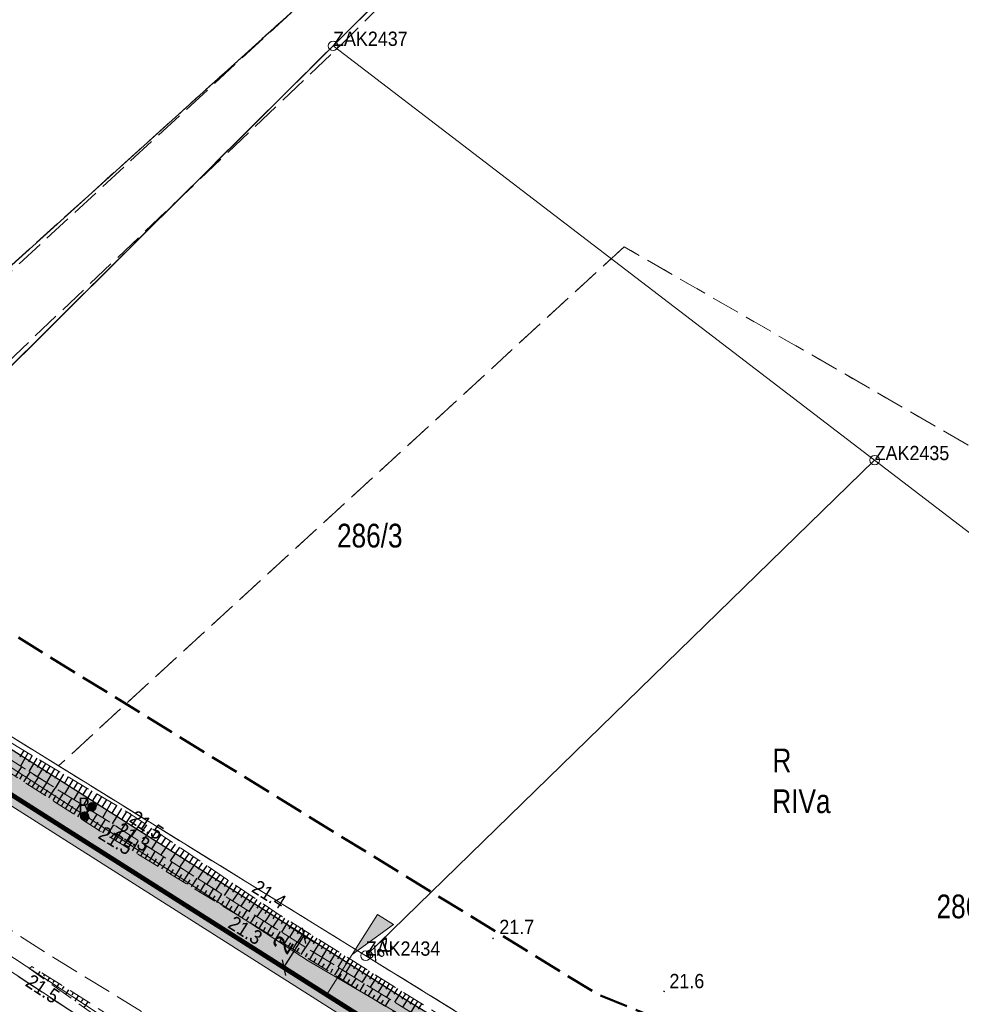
# Model space of a CAD drawing. Header units: metres. Extents: x 6551181 to 6555585, y 5935140 to 5937297.
# Tile 52 of 97: x 6551526 to 6551575, y 5935985 to 5936037. Entities that reach past the tile are written whole.
import ezdxf
from ezdxf.enums import TextEntityAlignment as Align

# ---------------------------------------------------------------- set-up
doc = ezdxf.new("R2010")
doc.units = ezdxf.units.M
for name, pattern in [('1.5_0.5', [2, 1.5, -0.5]), ('218-500', [1, 0.5, -0.5]), ('219-500', [0]), ('ib07_500', [1.5, 1, -0.5]), ('mz1.25_0.5', [1.75, 1.25, -0.5])]:
    doc.linetypes.add(name, pattern=pattern)
for name, color, linetype in [('000 Inne (niezydentyfikowane)', 7, 'Continuous'), ('202-Punkt graniczny stabilizowany trwale', 7, 'Continuous'), ('202-Punkt graniczny stabilizowany trwale-Atr103', 7, 'Continuous'), ('209-Opis konturu klasyfikacyjnego', 7, 'Continuous'), ('210-Oznaczenie użytku', 7, 'Continuous'), ('211-Nr działki', 7, 'Continuous'), ('217-Granica konturu klasyfikcyjnego', 7, 'Continuous'), ('218-Granica użytku', 7, 'Continuous'), ('219-Linia granicy', 7, 'Continuous'), ('_obrzeże 8x30', 2, 'Continuous'), ('jezdnia (powierzchnia)', 7, 'Continuous'), ('Obszar opracowania', 7, 'Continuous'), ('przewód elektroenergetyczny (linia)', 7, 'Continuous'), ('przewód telekomunikacyjny (linia)', 7, 'Continuous'), ('punkt wysokościowy naturalny', 7, 'Continuous'), ('punkt wysokościowy naturalny-Atr2', 7, 'Continuous'), ('reklama lub tablica informacyjna (linia)', 7, 'Continuous'), ('reklama lub tablica informacyjna (linia) - symbol', 7, 'Continuous'), ('reklama lub tablica informacyjna - opis', 7, 'Continuous'), ('skarpa nieumocniona (powierzchnia)', 7, 'Continuous')]:
    doc.layers.add(name, color=color, linetype=linetype)
for name, color, linetype, lineweight in [('_krawężnik 15x30', 30, 'Continuous', 13), ('_kreskowanie chodnik', 52, 'Continuous', 0), ('_kreskowanie zjazd', 252, 'Continuous', 0), ('_opis', 7, 'Continuous', 18), ('_wymiar', 140, 'Continuous', 5)]:
    doc.layers.add(name, color=color, linetype=linetype, lineweight=lineweight)
doc.layers.add('_linie pomocnicze', color=202, linetype='Continuous', lineweight=13, plot=False)
doc.styles.add('marcin', font='arial.ttf')
doc.styles.get("Standard").update_dxf_attribs({"font": 'arial.ttf'})
doc.dimstyles.new('marcin', dxfattribs={"dimscale": 0.2, "dimtxt": 8, "dimasz": 6, "dimexe": 3, "dimexo": 0.625, "dimgap": 3, "dimtad": 1, "dimdec": 3, "dimrnd": 0.01, "dimtxsty": 'marcin', "dimblk": 'OBLIQUE', "dimcen": 2.5, "dimclrd": 256, "dimadec": 0, "dimazin": 0, "dimtfac": 1, "dimtdec": 3, "dimtmove": 1, "dimatfit": 3, "dimfxl": 8, "dimfxlon": 1, "dimarcsym": 0})

# ---------------------------------------------------------------- blocks, each defined once
blk = doc.blocks.new('202')
at = {"color": 0, "linetype": 'Continuous', "lineweight": -2}
blk.add_circle((0, 0), 2.5, dxfattribs=at)
blk = doc.blocks.new('PW01')
at = {"linetype": 'Continuous', "lineweight": 13}
h = blk.add_hatch(color=0, dxfattribs=at)
edge = h.paths.add_edge_path()
edge.add_arc((0, 0), 0.045, 0, 360)
blk = doc.blocks.new('IB07')
at = {"linetype": 'Continuous', "lineweight": 13}
h = blk.add_hatch(color=0, dxfattribs=at)
edge = h.paths.add_edge_path()
edge.add_arc((0, 0), 0.25, 0, 360)
blk = doc.blocks.new('_Oblique')
at = {"color": 0, "linetype": 'ByBlock', "lineweight": -2}
blk.add_line((-0.5, -0.5), (0.5, 0.5), dxfattribs=at)
blk = doc.blocks.new('*D1207')
at = {"layer": '_wymiar', "color": 0, "lineweight": -2, "transparency": 16777216}
for p, q in [((6551540.018, 5935989.496), (6551541.369, 5935988.639)), ((6551538.946, 5935987.808), (6551540.297, 5935986.95))]:
    blk.add_line(p, q, dxfattribs=at)
at = {"layer": '_wymiar', "lineweight": -2, "transparency": 16777216}
blk.add_line((6551539.791, 5935987.272), (6551540.862, 5935988.96), dxfattribs=at)
at = {"layer": 'Defpoints', "color": 0, "transparency": 16777216}
for p in [(6551539.738, 5935989.674), (6551540.862, 5935988.96), (6551538.666, 5935987.985)]:
    blk.add_point(p, dxfattribs=at)
at = {"layer": '_wymiar', "lineweight": -2, "transparency": 16777216, "xscale": 0.6000000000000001, "yscale": 0.6000000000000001, "zscale": 0.6000000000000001}
for p, rotation in [((6551540.862, 5935988.96), 57.59855484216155), ((6551539.791, 5935987.272), 237.5985548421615)]:
    blk.add_blockref('_Oblique', p, dxfattribs=dict(at, rotation=rotation))
at = {"layer": '_wymiar', "color": 0, "transparency": 16777216, "insert": (6551539.734, 5935988.492), "char_height": 1, "attachment_point": 5, "rotation": 57.5986, "style": 'marcin'}
blk.add_mtext('2', dxfattribs=at)

msp = doc.modelspace()

# ---------------------------------------------------------------- hatches: boundary and pattern name
at = {"layer": '_kreskowanie chodnik'}
h = msp.add_hatch(color=223, dxfattribs=at)
h.dxf.hatch_style = 1
h.paths.add_polyline_path([(6551361.9151, 5936137.4929), (6551364.0337, 5936137.4929), (6551364.3599, 5936137.8159), (6551361.3348, 5936141.0225), (6551359.8914, 5936139.6381), (6551359.8913, 5936139.638)])
h.paths.add_polyline_path([(6551380.1526, 5936119.3023, -0.0024274), (6551383.5731, 5936115.8572), (6551383.5731, 5936115.8572), (6551385.7012, 5936115.8292), (6551386.0588, 5936116.1787, 0.0031812), (6551381.5649, 5936120.7183), (6551367.9318, 5936134.3165), (6551367.5765, 5936133.9646), (6551367.5792, 5936131.8433)])
h.paths.add_polyline_path([(6551427.8011, 5936072.0648, -0.0079112), (6551423.437, 5936076.5601), (6551394.6741, 5936107.1418, 0.0037268), (6551389.5375, 5936112.5838), (6551389.5375, 5936112.5838), (6551389.1765, 5936112.2379), (6551389.1363, 5936110.1082, -0.0029746), (6551393.2134, 5936105.7757), (6551421.9802, 5936075.1899, 0.0058707), (6551425.2377, 5936071.8069), (6551427.4311, 5936071.7391)])
h.paths.add_polyline_path([(6551509.0487, 5936009.3448), (6551499.4703, 5936015.6354, -0.014146), (6551476.3685, 5936031.761), (6551467.4747, 5936038.3509, -0.0195357), (6551446.2823, 5936055.375), (6551437.7324, 5936062.8108, -0.010811), (6551431.3954, 5936068.5674), (6551431.0185, 5936068.2357), (6551430.9839, 5936066.2071, 0.0091534), (6551436.4199, 5936061.3017), (6551444.9698, 5936053.8659, 0.0195357), (6551466.284, 5936036.744), (6551475.1778, 5936030.1541, 0.014146), (6551498.3724, 5936013.9637), (6551506.5985, 5936008.5612), (6551508.6757, 5936008.9916)])
h.paths.add_polyline_path([(6551576.1216, 5935970.8749), (6551576.2833, 5935971.348, -0.0591224), (6551544.8377, 5935986.4374), (6551517.8132, 5936003.5887), (6551513.1363, 5936006.6602), (6551512.855, 5936006.2468), (6551513.2853, 5936004.1696), (6551513.2853, 5936004.1696), (6551516.7283, 5936001.9084), (6551543.766, 5935984.7488, 0.0566981), (6551574.267, 5935969.9309), (6551574.267, 5935969.9309)])
h.paths.add_polyline_path([(6551591.7085, 5935964.9446), (6551593.4627, 5935966.0998), (6551593.8882, 5935968.2679), (6551593.8884, 5935968.2689), (6551592.91, 5935968.4763), (6551592.5812, 5935966.8005, -0.0201257), (6551581.0571, 5935969.8064), (6551580.9035, 5935969.3306), (6551581.9193, 5935967.4615, 0.0168508), (6551591.7085, 5935964.9446)])
h.paths.add_polyline_path([(6551613.4044, 5935960.6424), (6551613.4491, 5935960.6336), (6551615.1652, 5935961.8255), (6551615.2615, 5935962.3161), (6551600.4251, 5935965.2276), (6551600.7371, 5935966.8177), (6551598.7804, 5935967.2324), (6551598.7798, 5935967.2298), (6551598.3662, 5935965.1221), (6551599.5493, 5935963.3613), (6551599.5493, 5935963.3613)])
h.paths.add_polyline_path([(6551620.1679, 5935961.3533), (6551620.07, 5935960.8543), (6551621.2097, 5935959.1107), (6551621.2097, 5935959.1107), (6551621.2547, 5935959.1019), (6551624.3175, 5935958.5008, 0.0114164), (6551642.3152, 5935955.3939), (6551642.3152, 5935955.3939), (6551644.0057, 5935956.6611), (6551644.0743, 5935957.1564, -0.0123461), (6551624.7026, 5935960.4634)])
h.paths.add_polyline_path([(6551649.0433, 5935956.4658), (6551648.9776, 5935955.9701), (6551650.239, 5935954.2925, 0.0127985), (6551670.6057, 5935952.1973), (6551677.038, 5935951.7015), (6551678.6488, 5935953.0818), (6551678.6872, 5935953.5803), (6551670.7594, 5935954.1913, -0.013718)])
h.paths.add_polyline_path([(6551707.1015, 5935951.3904), (6551702.0779, 5935951.2761), (6551702.0779, 5935951.2761), (6551683.634, 5935952.6976), (6551683.634, 5935952.6976), (6551685.0143, 5935951.0867), (6551730.6343, 5935947.5707), (6551750.6634, 5935946.1799), (6551752.2637, 5935947.5724), (6551752.2983, 5935948.0712), (6551730.7804, 5935949.5654), (6551707.1015, 5935951.3904)])
h.paths.add_polyline_path([(6551758.6441, 5935945.6257), (6551796.2401, 5935943.0151, 0.2134218), (6551800.84, 5935944.7005), (6551757.2863, 5935947.7248), (6551757.2517, 5935947.226)])
at = {"layer": '_kreskowanie zjazd'}
h = msp.add_hatch(color=256, dxfattribs=at)
h.dxf.hatch_style = 1
h.paths.add_polyline_path([(6551796.2401, 5935943.0151), (6551758.6441, 5935945.6257), (6551750.6634, 5935946.1799), (6551730.6343, 5935947.5707), (6551685.0143, 5935951.0867), (6551677.038, 5935951.7015), (6551670.6057, 5935952.1973, -0.0127985), (6551650.239, 5935954.2925, -0.0050001), (6551642.3152, 5935955.3939), (6551642.3152, 5935955.3939, -0.0114164), (6551624.3175, 5935958.5008), (6551621.2547, 5935959.1019), (6551621.2097, 5935959.1107), (6551613.4491, 5935960.6336), (6551613.4044, 5935960.6424), (6551599.5493, 5935963.3613), (6551599.5493, 5935963.3613), (6551595.2584, 5935964.2033, -0.0060443), (6551591.7085, 5935964.9446), (6551591.7085, 5935964.9446, -0.0084248), (6551586.7927, 5935966.1206, -0.0084248), (6551581.9193, 5935967.4615), (6551581.9193, 5935967.4615, -0.0000682), (6551581.88, 5935967.473), (6551581.88, 5935967.473, -0.0133357), (6551574.267, 5935969.9309), (6551574.267, 5935969.9309, -0.0502078), (6551547.0711, 5935982.7107, -0.0064718), (6551543.766, 5935984.7488), (6551516.7283, 5936001.9084), (6551513.2853, 5936004.1696), (6551513.2853, 5936004.1696), (6551506.5985, 5936008.5612), (6551498.3724, 5936013.9637, -0.014146), (6551475.1778, 5936030.1541), (6551466.284, 5936036.744, -0.0195357), (6551444.9698, 5936053.8659), (6551436.4199, 5936061.3017, -0.0077486), (6551431.8064, 5936065.4414, -0.0100015), (6551426.0452, 5936070.9924, -0.0073044), (6551421.9802, 5936075.1899), (6551393.2134, 5936105.7757, 0.0029746), (6551389.1363, 5936110.1082), (6551389.1363, 5936110.1082, 0.0040001), (6551383.5731, 5936115.8572), (6551383.5731, 5936115.8572, 0.0024274), (6551380.1526, 5936119.3023), (6551367.5792, 5936131.8433), (6551361.9151, 5936137.4929), (6551359.8144, 5936139.5881), (6551359.4506, 5936139.2449), (6551379.7995, 5936118.9483, -0.009403), (6551392.8482, 5936105.4342), (6551421.6159, 5936074.8473, 0.0250591), (6551436.0918, 5936060.9244), (6551444.6417, 5936053.4886, 0.0195357), (6551465.9863, 5936036.3423), (6551474.8802, 5936029.7523, 0.014146), (6551498.0979, 5936013.5458), (6551516.4571, 5936001.4883), (6551543.4981, 5935984.3266, 0.0932025), (6551595.1621, 5935963.7127), (6551624.2212, 5935958.0102, 0.0292221), (6551670.5673, 5935951.6987), (6551730.5978, 5935947.072), (6551796.2055, 5935942.5163)])
at = {"layer": '_opis', "linetype": 'Continuous'}
msp.add_hatch(color=256, dxfattribs=at).paths.add_polyline_path([(6551545.5732, 5935989.5385), (6551544.7289, 5935990.0743), (6551543.3892, 5935987.9635)])
msp.add_hatch(color=256, dxfattribs=at).paths.add_polyline_path([(6551545.5732, 5935989.5385), (6551544.7289, 5935990.0743), (6551543.3892, 5935987.9635)])

# ---------------------------------------------------------------- linework, layer by layer
at = {"layer": '000 Inne (niezydentyfikowane)', "color": 7, "linetype": 'Continuous', "lineweight": 25, "flags": 128}
for points in [[(6551526.09, 5935998.71), (6551525.89, 5935998.37)], [(6551526.31, 5935998.57), (6551525.91, 5935997.89)], [(6551526.54, 5935998.44), (6551526.34, 5935998.09)], [(6551525.66, 5935997.34), (6551525.99, 5935997.84)], [(6551526.77, 5935998.3), (6551526.36, 5935997.61)], [(6551527, 5935998.17), (6551526.79, 5935997.82)], [(6551527.23, 5935998.03), (6551526.81, 5935997.32)], [(6551527.47, 5935997.89), (6551527.26, 5935997.53)], [(6551525.88, 5935997.2), (6551526.04, 5935997.45)], [(6551526.1, 5935997.06), (6551526.43, 5935997.56)], [(6551526.54, 5935996.77), (6551526.87, 5935997.29)], [(6551527.71, 5935997.75), (6551527.28, 5935997.03)], [(6551527.94, 5935997.61), (6551527.73, 5935997.24)], [(6551528.18, 5935997.46), (6551527.75, 5935996.73)], [(6551528.43, 5935997.32), (6551528.21, 5935996.95)], [(6551526.32, 5935996.92), (6551526.48, 5935997.17)], [(6551526.76, 5935996.63), (6551526.92, 5935996.89)], [(6551526.97, 5935996.49), (6551527.31, 5935997.01)], [(6551528.67, 5935997.17), (6551528.23, 5935996.43)], [(6551528.92, 5935997.03), (6551528.7, 5935996.65)], [(6551529.17, 5935996.88), (6551528.72, 5935996.12)], [(6551527.19, 5935996.35), (6551527.36, 5935996.61)], [(6551527.41, 5935996.21), (6551527.75, 5935996.73)], [(6551527.63, 5935996.07), (6551527.8, 5935996.33)], [(6551527.85, 5935995.93), (6551528.19, 5935996.46)], [(6551529.42, 5935996.73), (6551529.19, 5935996.35)], [(6551529.67, 5935996.58), (6551529.22, 5935995.81)], [(6551529.93, 5935996.43), (6551529.7, 5935996.04)], [(6551530.18, 5935996.28), (6551529.72, 5935995.5)], [(6551528.07, 5935995.78), (6551528.24, 5935996.05)], [(6551528.29, 5935995.64), (6551528.63, 5935996.18)], [(6551528.51, 5935995.5), (6551528.68, 5935995.77)], [(6551528.72, 5935995.36), (6551529.07, 5935995.9)], [(6551530.44, 5935996.12), (6551530.21, 5935995.73)], [(6551530.7, 5935995.97), (6551530.23, 5935995.17)], [(6551530.97, 5935995.81), (6551530.73, 5935995.41)], [(6551528.94, 5935995.22), (6551529.12, 5935995.49)], [(6551529.16, 5935995.08), (6551529.52, 5935995.62)], [(6551529.38, 5935994.94), (6551529.56, 5935995.21)], [(6551529.6, 5935994.79), (6551529.96, 5935995.35)], [(6551531.23, 5935995.65), (6551530.75, 5935994.85)], [(6551531.77, 5935995.33), (6551531.23, 5935994.54)], [(6551531.5, 5935995.49), (6551531.26, 5935995.09)], [(6551529.82, 5935994.65), (6551530, 5935994.93)], [(6551530.04, 5935994.51), (6551530.4, 5935995.07)], [(6551530.48, 5935994.24), (6551530.83, 5935994.8)], [(6551532.03, 5935995.15), (6551531.77, 5935994.76)], [(6551532.29, 5935994.97), (6551531.77, 5935994.2)], [(6551532.55, 5935994.8), (6551532.29, 5935994.41)], [(6551530.26, 5935994.37), (6551530.43, 5935994.66)], [(6551530.7, 5935994.1), (6551530.88, 5935994.38)], [(6551530.93, 5935993.97), (6551531.27, 5935994.52)], [(6551531.37, 5935993.69), (6551531.7, 5935994.24)], [(6551532.81, 5935994.62), (6551532.29, 5935993.86)], [(6551533.06, 5935994.45), (6551532.8, 5935994.07)], [(6551533.31, 5935994.28), (6551532.81, 5935993.53)], [(6551531.15, 5935993.83), (6551531.32, 5935994.1)], [(6551531.59, 5935993.56), (6551531.76, 5935993.83)], [(6551531.82, 5935993.42), (6551532.14, 5935993.96)], [(6551532.26, 5935993.15), (6551532.58, 5935993.68)], [(6551533.56, 5935994.11), (6551533.31, 5935993.74)], [(6551533.81, 5935993.94), (6551533.31, 5935993.21)], [(6551534.06, 5935993.78), (6551533.81, 5935993.41)], [(6551532.04, 5935993.29), (6551532.2, 5935993.55)], [(6551532.48, 5935993.01), (6551532.64, 5935993.27)], [(6551532.71, 5935992.88), (6551533.02, 5935993.39)], [(6551534.3, 5935993.61), (6551533.81, 5935992.89)], [(6551534.54, 5935993.45), (6551534.3, 5935993.09)], [(6551534.78, 5935993.28), (6551534.3, 5935992.57)], [(6551532.93, 5935992.74), (6551533.08, 5935993)], [(6551533.15, 5935992.61), (6551533.46, 5935993.11)], [(6551533.37, 5935992.47), (6551533.53, 5935992.72)], [(6551533.6, 5935992.33), (6551533.9, 5935992.83)], [(6551535.02, 5935993.12), (6551534.78, 5935992.77)], [(6551535.26, 5935992.96), (6551534.78, 5935992.26)], [(6551535.49, 5935992.8), (6551535.26, 5935992.46)], [(6551535.73, 5935992.65), (6551535.26, 5935991.96)], [(6551533.82, 5935992.2), (6551533.97, 5935992.44)], [(6551534.04, 5935992.06), (6551534.34, 5935992.55)], [(6551534.26, 5935991.93), (6551534.41, 5935992.17)], [(6551534.49, 5935991.79), (6551534.78, 5935992.27)], [(6551535.96, 5935992.49), (6551535.73, 5935992.15)], [(6551536.19, 5935992.34), (6551535.73, 5935991.66)], [(6551536.41, 5935992.18), (6551536.18, 5935991.85)], [(6551534.71, 5935991.66), (6551534.85, 5935991.89)], [(6551534.93, 5935991.52), (6551535.22, 5935991.99)], [(6551535.15, 5935991.38), (6551535.29, 5935991.61)], [(6551535.37, 5935991.25), (6551535.65, 5935991.7)], [(6551536.64, 5935992.03), (6551536.19, 5935991.36)], [(6551536.86, 5935991.88), (6551536.64, 5935991.55)], [(6551537.08, 5935991.73), (6551536.64, 5935991.07)], [(6551537.3, 5935991.58), (6551537.08, 5935991.25)], [(6551535.6, 5935991.11), (6551535.74, 5935991.34)], [(6551535.82, 5935990.98), (6551536.09, 5935991.42)], [(6551536.04, 5935990.84), (6551536.18, 5935991.06)], [(6551536.26, 5935990.7), (6551536.53, 5935991.14)], [(6551537.52, 5935991.43), (6551537.08, 5935990.79)], [(6551537.73, 5935991.29), (6551537.52, 5935990.97)], [(6551537.95, 5935991.14), (6551537.52, 5935990.51)], [(6551536.49, 5935990.57), (6551536.62, 5935990.78)], [(6551536.71, 5935990.43), (6551536.97, 5935990.86)], [(6551537.15, 5935990.16), (6551537.41, 5935990.58)], [(6551538.16, 5935991), (6551537.95, 5935990.68)], [(6551538.37, 5935990.86), (6551537.95, 5935990.23)], [(6551538.58, 5935990.71), (6551538.37, 5935990.4)], [(6551538.79, 5935990.57), (6551538.37, 5935989.96)], [(6551536.93, 5935990.3), (6551537.06, 5935990.51)], [(6551537.38, 5935990.02), (6551537.5, 5935990.23)], [(6551537.6, 5935989.89), (6551537.85, 5935990.3)], [(6551538.99, 5935990.43), (6551538.79, 5935990.13)], [(6551539.2, 5935990.29), (6551538.79, 5935989.69)], [(6551539.41, 5935990.15), (6551539.21, 5935989.85)], [(6551537.82, 5935989.75), (6551537.94, 5935989.95)], [(6551538.04, 5935989.62), (6551538.29, 5935990.01)], [(6551538.27, 5935989.48), (6551538.39, 5935989.68)], [(6551538.49, 5935989.34), (6551538.73, 5935989.73)], [(6551539.62, 5935990.01), (6551539.21, 5935989.42)], [(6551539.83, 5935989.88), (6551539.64, 5935989.58)], [(6551540.04, 5935989.75), (6551539.66, 5935989.14)], [(6551540.25, 5935989.61), (6551540.06, 5935989.31)], [(6551538.71, 5935989.21), (6551538.83, 5935989.4)], [(6551538.93, 5935989.07), (6551539.16, 5935989.45)], [(6551539.15, 5935988.94), (6551539.27, 5935989.12)], [(6551539.38, 5935988.8), (6551539.61, 5935989.17)], [(6551540.46, 5935989.48), (6551540.09, 5935988.88)], [(6551540.68, 5935989.35), (6551540.49, 5935989.05)], [(6551540.89, 5935989.22), (6551540.51, 5935988.61)], [(6551541.1, 5935989.08), (6551540.91, 5935988.78)], [(6551539.6, 5935988.66), (6551539.71, 5935988.85)], [(6551539.82, 5935988.52), (6551540.05, 5935988.9)], [(6551540.04, 5935988.39), (6551540.16, 5935988.57)], [(6551540.26, 5935988.25), (6551540.49, 5935988.62)], [(6551541.31, 5935988.95), (6551540.94, 5935988.35)], [(6551541.52, 5935988.82), (6551541.34, 5935988.52)], [(6551541.74, 5935988.69), (6551541.36, 5935988.09)], [(6551541.95, 5935988.55), (6551541.76, 5935988.26)], [(6551540.48, 5935988.11), (6551540.6, 5935988.3)], [(6551540.71, 5935987.97), (6551540.94, 5935988.35)], [(6551540.93, 5935987.84), (6551541.04, 5935988.02)], [(6551541.15, 5935987.7), (6551541.38, 5935988.08)], [(6551542.16, 5935988.42), (6551541.79, 5935987.82)], [(6551542.37, 5935988.29), (6551542.19, 5935987.99)], [(6551542.58, 5935988.16), (6551542.21, 5935987.56)], [(6551542.8, 5935988.02), (6551542.61, 5935987.73)], [(6551541.37, 5935987.56), (6551541.49, 5935987.75)], [(6551541.59, 5935987.42), (6551541.82, 5935987.8)], [(6551541.81, 5935987.29), (6551541.93, 5935987.48)], [(6551542.03, 5935987.15), (6551542.27, 5935987.53)], [(6551543.01, 5935987.89), (6551542.64, 5935987.3)], [(6551543.22, 5935987.76), (6551543.04, 5935987.46)], [(6551543.43, 5935987.63), (6551543.06, 5935987.03)], [(6551543.65, 5935987.49), (6551543.46, 5935987.2)], [(6551526.93, 5935987.07), (6551526.83, 5935986.91)], [(6551527.19, 5935986.91), (6551527.13, 5935986.82)], [(6551542.26, 5935987.01), (6551542.37, 5935987.2)], [(6551542.48, 5935986.87), (6551542.71, 5935987.25)], [(6551542.7, 5935986.74), (6551542.82, 5935986.93)], [(6551542.92, 5935986.6), (6551543.15, 5935986.98)], [(6551543.86, 5935987.36), (6551543.49, 5935986.77)], [(6551544.07, 5935987.23), (6551543.89, 5935986.93)], [(6551544.28, 5935987.1), (6551543.91, 5935986.51)], [(6551544.49, 5935986.96), (6551544.31, 5935986.67)], [(6551527.44, 5935986.75), (6551527.32, 5935986.56)], [(6551527.69, 5935986.59), (6551527.62, 5935986.49)], [(6551527.94, 5935986.43), (6551527.8, 5935986.21)], [(6551543.14, 5935986.46), (6551543.26, 5935986.65)], [(6551543.36, 5935986.33), (6551543.6, 5935986.7)], [(6551543.81, 5935986.05), (6551544.04, 5935986.43)], [(6551544.71, 5935986.83), (6551544.34, 5935986.24)], [(6551544.92, 5935986.7), (6551544.74, 5935986.41)], [(6551545.13, 5935986.57), (6551544.76, 5935985.98)], [(6551545.34, 5935986.43), (6551545.16, 5935986.14)], [(6551528.2, 5935986.27), (6551528.12, 5935986.16)], [(6551528.45, 5935986.11), (6551528.29, 5935985.86)], [(6551528.7, 5935985.95), (6551528.62, 5935985.82)], [(6551543.58, 5935986.19), (6551543.7, 5935986.38)], [(6551544.03, 5935985.91), (6551544.14, 5935986.1)], [(6551544.25, 5935985.78), (6551544.48, 5935986.16)], [(6551544.69, 5935985.5), (6551544.93, 5935985.88)], [(6551545.55, 5935986.3), (6551545.19, 5935985.72)], [(6551545.77, 5935986.17), (6551545.58, 5935985.88)], [(6551545.98, 5935986.04), (6551545.62, 5935985.46)], [(6551546.19, 5935985.9), (6551546.01, 5935985.61)], [(6551528.95, 5935985.79), (6551528.78, 5935985.51)], [(6551529.21, 5935985.63), (6551529.11, 5935985.49)], [(6551529.46, 5935985.47), (6551529.26, 5935985.17)], [(6551544.47, 5935985.64), (6551544.59, 5935985.83)], [(6551544.91, 5935985.36), (6551545.03, 5935985.55)], [(6551545.13, 5935985.23), (6551545.37, 5935985.61)], [(6551546.4, 5935985.77), (6551546.04, 5935985.19)], [(6551546.62, 5935985.64), (6551546.43, 5935985.35)], [(6551546.83, 5935985.51), (6551546.47, 5935984.93)], [(6551547.04, 5935985.37), (6551546.86, 5935985.09)]]:
    msp.add_lwpolyline(points, dxfattribs=at)
at = {"layer": '217-Granica konturu klasyfikcyjnego', "color": 3, "linetype": '1.5_0.5', "lineweight": 18, "flags": 128}
for points in [[(6551567.15, 5936060.43), (6551542.38, 5936035.82)], [(6551508.95, 5936009.37), (6551540.49, 5936037.86)], [(6551542.38, 5936035.82), (6551513.32, 5936006.93)], [(6551557.72, 5936025.24), (6551527.92, 5935997.9)], [(6551605.28, 5935997.8), (6551557.72, 5936025.24)], [(6551513.32, 5936006.93), (6551527.92, 5935997.9)], [(6551527.92, 5935997.9), (6551544.1, 5935987.9)], [(6551542.09, 5935976.09), (6551517.75, 5935992.1)], [(6551544.1, 5935987.9), (6551558.76, 5935978.84)]]:
    msp.add_lwpolyline(points, dxfattribs=at)
at = {"layer": '218-Granica użytku', "color": 3, "linetype": '218-500', "lineweight": 18, "flags": 128}
for points in [[(6551542.38, 5936035.82), (6551567.15, 5936060.43)], [(6551508.95, 5936009.37), (6551540.49, 5936037.86)], [(6551513.32, 5936006.93), (6551542.38, 5936035.82)], [(6551557.72, 5936025.24), (6551527.92, 5935997.9)], [(6551605.28, 5935997.8), (6551557.72, 5936025.24)], [(6551513.32, 5936006.93), (6551527.92, 5935997.9)], [(6551527.92, 5935997.9), (6551544.1, 5935987.9)], [(6551542.09, 5935976.09), (6551517.75, 5935992.1)], [(6551544.1, 5935987.9), (6551558.76, 5935978.84)]]:
    msp.add_lwpolyline(points, dxfattribs=at)
at = {"layer": '219-Linia granicy', "color": 7, "linetype": '219-500', "lineweight": 18, "flags": 128}
for points in [[(6551542.38, 5936035.82), (6551567.15, 5936060.43)], [(6551508.95, 5936009.37), (6551540.49, 5936037.86)], [(6551513.32, 5936006.93), (6551542.38, 5936035.82)], [(6551542.38, 5936035.82), (6551570.91, 5936014)], [(6551544.1, 5935987.9), (6551570.91, 5936014)], [(6551570.91, 5936014), (6551599.4, 5935992.21)], [(6551513.32, 5936006.93), (6551544.1, 5935987.9)], [(6551517.75, 5935992.1), (6551542.09, 5935976.09)], [(6551544.1, 5935987.9), (6551558.76, 5935978.84)]]:
    msp.add_lwpolyline(points, dxfattribs=at)
at = {"layer": '_krawężnik 15x30', "lineweight": 40, "ltscale": 5}
msp.add_lwpolyline([(6551574.267, 5935969.9309, 0.25, 0.25, -0.0566981), (6551543.766, 5935984.7488, 0.25, 0.25, 0), (6551516.7283, 5936001.9084, 0.25, 0.25, 0), (6551513.2853, 5936004.1696, 0.25, 0.25, 0)], format="xyseb", dxfattribs=at)
at = {"layer": '_linie pomocnicze'}
for points in [[(6551796.2401, 5935943.0151), (6551730.6343, 5935947.5707), (6551670.6057, 5935952.1973, -0.0292221), (6551624.3175, 5935958.5008), (6551595.2584, 5935964.2033, -0.0932025), (6551543.766, 5935984.7488), (6551516.7283, 5936001.9084), (6551498.3724, 5936013.9637, -0.014146), (6551475.1778, 5936030.1541), (6551466.284, 5936036.744, -0.0195357), (6551444.9698, 5936053.8659), (6551436.4199, 5936061.3017, -0.0250591), (6551421.9802, 5936075.1899), (6551393.2134, 5936105.7757, 0.0094023), (6551380.1526, 5936119.3023), (6551359.8144, 5936139.5881)], [(6551796.2055, 5935942.5163), (6551730.5978, 5935947.072), (6551670.5673, 5935951.6987, -0.0292221), (6551624.2212, 5935958.0102), (6551595.1621, 5935963.7127, -0.0932025), (6551543.4981, 5935984.3266), (6551516.4571, 5936001.4883), (6551498.0979, 5936013.5458, -0.014146), (6551474.8802, 5936029.7523), (6551465.9863, 5936036.3423, -0.0195357), (6551444.6417, 5936053.4886), (6551436.0918, 5936060.9244, -0.0250591), (6551421.6159, 5936074.8473), (6551392.8482, 5936105.4342, 0.009403), (6551379.7995, 5936118.9483), (6551359.4506, 5936139.2449)]]:
    msp.add_lwpolyline(points, format="xyb", dxfattribs=at)
at = {"layer": '_obrzeże 8x30'}
msp.add_lwpolyline([(6551576.2833, 5935971.348, -0.0591224), (6551544.8377, 5935986.4374), (6551517.8132, 5936003.5887), (6551513.1363, 5936006.6602)], format="xyb", dxfattribs=at)
at = {"layer": '_opis', "linetype": 'Continuous'}
msp.add_lwpolyline([(6551544.7289, 5935990.0743), (6551542.0496, 5935985.8528)], dxfattribs=at)
msp.add_lwpolyline([(6551544.7289, 5935990.0743), (6551542.0496, 5935985.8528)], dxfattribs=at)
msp.add_lwpolyline([(6551544.7289, 5935990.0743), (6551545.5732, 5935989.5385), (6551543.3892, 5935987.9635)], close=True, dxfattribs=at)
msp.add_lwpolyline([(6551544.7289, 5935990.0743), (6551545.5732, 5935989.5385), (6551543.3892, 5935987.9635)], close=True, dxfattribs=at)
at = {"layer": 'jezdnia (powierzchnia)', "color": 7, "linetype": '1.5_0.5', "lineweight": 18, "flags": 128}
for points in [[(6551328.96, 5936334.85), (6551328.85, 5936339.4), (6551328.73, 5936357.03), (6551328.59, 5936376.23), (6551328.4, 5936397.13), (6551328.02, 5936414.29), (6551322.56, 5936409.84), (6551322.26, 5936398.68), (6551322.27, 5936387.64), (6551322.38, 5936376.93), (6551322.42, 5936367), (6551322.25, 5936346.98), (6551322.6, 5936337.31), (6551322.85, 5936327.45), (6551322.83, 5936325.77), (6551322.74, 5936320.86), (6551322.68, 5936317.17), (6551322.78, 5936307.21), (6551322.67, 5936297.56), (6551322.68, 5936287.57), (6551322.74, 5936279.01), (6551322.14, 5936267.97), (6551321.65, 5936262.65), (6551321.72, 5936261), (6551321.78, 5936259.98), (6551322.11, 5936257.72), (6551322.27, 5936255.96), (6551322.39, 5936254.52), (6551322.15, 5936252.96), (6551321.69, 5936250.98), (6551320.76, 5936248.16), (6551319.46, 5936245.23), (6551318.96, 5936243.62), (6551318.38, 5936241.01), (6551316.02, 5936222.64), (6551315.83, 5936219.84), (6551316.38, 5936210.81), (6551316.01, 5936207.91), (6551315.14, 5936200.41), (6551314.97, 5936199.68), (6551313.67, 5936198.52), (6551311.34, 5936197.7), (6551307.54, 5936198.81), (6551305.83, 5936196.21), (6551312.51, 5936190.73), (6551313.39, 5936189.35), (6551312.99, 5936186.91), (6551312.92, 5936183.49), (6551313.3, 5936180.11), (6551314.08, 5936177.55), (6551314.7, 5936175.79), (6551314.44, 5936174.65), (6551312.67, 5936172.43), (6551311.85, 5936172.5), (6551311.19, 5936171.27), (6551311.05, 5936169.19), (6551311.25, 5936168.73), (6551309.45, 5936165.18), (6551312.18, 5936163.98), (6551313.59, 5936166.07), (6551317.23, 5936168.57), (6551319.56, 5936168.77), (6551324.09, 5936164.11), (6551325.69, 5936162.67), (6551325.47, 5936161.1), (6551327.95, 5936158.95), (6551329.62, 5936159.04), (6551332.98, 5936156.08), (6551340.48, 5936149.19), (6551347.83, 5936142.43), (6551354.99, 5936135.82), (6551361.1, 5936130.02), (6551368.01, 5936123.21), (6551374.45, 5936116.65), (6551380.77, 5936110.1), (6551380.75, 5936107.84), (6551380.43, 5936106.99), (6551383.32, 5936104.18), (6551384.35, 5936104.44), (6551386.16, 5936104.24), (6551387.51, 5936103), (6551394.02, 5936096.15), (6551400.74, 5936089.06), (6551407.43, 5936082.07), (6551414.96, 5936073.7), (6551417.26, 5936071.24), (6551417.54, 5936068.85), (6551417.08, 5936067.39), (6551416.53, 5936066.51), (6551418.44, 5936064.69), (6551420.06, 5936065.32), (6551421.11, 5936065.47), (6551423.09, 5936065.27), (6551427.21, 5936061.47), (6551434.23, 5936055.28), (6551441.76, 5936048.87), (6551449.56, 5936042.36), (6551457.43, 5936035.97), (6551465.65, 5936029.87), (6551474.74, 5936023.08), (6551483.63, 5936016.83), (6551492.82, 5936010.56), (6551496.69, 5936007.92), (6551496.38, 5936006.4), (6551500.73, 5936003.64), (6551502.28, 5936004.36), (6551510, 5935999.26), (6551519.09, 5935993.33), (6551527.43, 5935987.94), (6551535.54, 5935982.98), (6551543.65, 5935977.72), (6551552.14, 5935972.93), (6551561.61, 5935968.23), (6551570.6, 5935964.82), (6551581.27, 5935961.57), (6551591.01, 5935959.14), (6551597.53, 5935957.63), (6551598.04, 5935956.71), (6551598.34, 5935954.89), (6551601.02, 5935954.23), (6551603.27, 5935956.5), (6551604.19, 5935956.44), (6551614.44, 5935954.25), (6551624.03, 5935952.41), (6551633.65, 5935950.68), (6551643.66, 5935949.13), (6551649.85, 5935948.21), (6551660.16, 5935947.16), (6551670.33, 5935946.28), (6551680.51, 5935945.58), (6551690.73, 5935944.67), (6551701.45, 5935943.82), (6551706.39, 5935943.35), (6551707.39, 5935941.45), (6551711.28, 5935940.88), (6551713.28, 5935942.8), (6551715.25, 5935942.66), (6551721.35, 5935942.22), (6551752.78, 5935940.08), (6551762.58, 5935939.42), (6551772.73, 5935938.68), (6551783.19, 5935937.92), (6551793.12, 5935937.25), (6551803.61, 5935936.53), (6551816.47, 5935935.66), (6551827.08, 5935934.95), (6551837.44, 5935934.3), (6551838.95, 5935934.11), (6551840.54, 5935930.96), (6551844.05, 5935930.93), (6551845.21, 5935933.24), (6551845.88, 5935933.65), (6551848.35, 5935933.59), (6551864.54, 5935932.06), (6551872.1, 5935931.21), (6551883.27, 5935929.95), (6551887.52, 5935929.3), (6551888.3, 5935928.47), (6551889.27, 5935927), (6551889.8, 5935925.29), (6551888.46, 5935921.18), (6551893.61, 5935921.03), (6551897.26, 5935920.92), (6551897.56, 5935926.27), (6551899.74, 5935927.57), (6551904.71, 5935926.85), (6551911.07, 5935925.83), (6551911.71, 5935924.67), (6551912.04, 5935923.9), (6551915.56, 5935923.37), (6551916.14, 5935924.18), (6551916.85, 5935924.92), (6551923.67, 5935923.8), (6551933.47, 5935922.17), (6551946.23, 5935919.92), (6551946.86, 5935918.95), (6551946.97, 5935917.94), (6551949.03, 5935915.66), (6551950.87, 5935917.18), (6551951.58, 5935918.19), (6551952.42, 5935918.86), (6551960.7, 5935917.37), (6551971.47, 5935915.4), (6551981.95, 5935913.57), (6551992.49, 5935911.65), (6551995.74, 5935911.01), (6551996.16, 5935910.41), (6551996.41, 5935909.03), (6552000.08, 5935908.33), (6552001.09, 5935909.46), (6552001.34, 5935909.66), (6552001.89, 5935909.89), (6552011.06, 5935908.38), (6552016.54, 5935907.3), (6552016.98, 5935906.37), (6552017.08, 5935905.24), (6552021, 5935904.44), (6552021.75, 5935905.56), (6552022.37, 5935906.31), (6552031.19, 5935904.66), (6552041.47, 5935902.98), (6552051.85, 5935901.04), (6552054.87, 5935900.36), (6552055.79, 5935898.24), (6552061.21, 5935896.92), (6552062.37, 5935898.83), (6552071.26, 5935896.73), (6552082.21, 5935893.77), (6552092.4, 5935891.09), (6552102.69, 5935888.17), (6552113.23, 5935885.31), (6552123.85, 5935882.37), (6552135.02, 5935879.28), (6552145.58, 5935876.34), (6552156.23, 5935873.42), (6552166.76, 5935870.42), (6552177.31, 5935867.56), (6552187.87, 5935864.65), (6552198.25, 5935861.79), (6552209.38, 5935858.53), (6552220.11, 5935855.69), (6552230.86, 5935852.63), (6552241.36, 5935849.67), (6552251.73, 5935846.66), (6552262.36, 5935843.89), (6552273.37, 5935841.27), (6552283.55, 5935838.85), (6552294.39, 5935836.69), (6552304.73, 5935835.22), (6552315.64, 5935833.74), (6552325.3, 5935832.55), (6552341.64, 5935830.38), (6552342.44, 5935829.69), (6552342.92, 5935828.2), (6552347.56, 5935827.77), (6552348.74, 5935829.5), (6552357.01, 5935828.52), (6552367.7, 5935827.13), (6552378.13, 5935825.75), (6552388.65, 5935824.39), (6552399.32, 5935823.07), (6552410.02, 5935821.67), (6552421.24, 5935820.34), (6552432.45, 5935818.68), (6552443.48, 5935817.42), (6552453.95, 5935816.03), (6552464.58, 5935814.75), (6552475.04, 5935813.29), (6552485.68, 5935811.95), (6552496.02, 5935810.59), (6552506.48, 5935809.35), (6552517.51, 5935807.84), (6552527.97, 5935806.56), (6552538.97, 5935805.09), (6552549.67, 5935803.82), (6552560.33, 5935802.42), (6552563.29, 5935802), (6552563.74, 5935801.13), (6552564.02, 5935800.22), (6552567.24, 5935799.81), (6552567.73, 5935800.53), (6552568.53, 5935801.4), (6552572.89, 5935801.02), (6552583.15, 5935799.96), (6552593.78, 5935798.88), (6552604.38, 5935797.88), (6552604.85, 5935803.41), (6552594.33, 5935804.61), (6552583.62, 5935805.8), (6552573.64, 5935806.91), (6552560.78, 5935808.39), (6552550.39, 5935809.67), (6552539.28, 5935811.02), (6552528.7, 5935812.3), (6552517.88, 5935813.68), (6552507.21, 5935815.18), (6552496.69, 5935816.5), (6552486.46, 5935817.81), (6552475.57, 5935819.24), (6552465.35, 5935820.56), (6552454.34, 5935821.99), (6552444.06, 5935823.33), (6552432.93, 5935824.71), (6552421.95, 5935826.21), (6552410.72, 5935827.55), (6552399.95, 5935828.95), (6552389.17, 5935830.26), (6552378.67, 5935831.73), (6552368.16, 5935833.12), (6552357.84, 5935834.4), (6552341.74, 5935836.31), (6552336.11, 5935837.13), (6552334.8, 5935838.98), (6552330.67, 5935843.7), (6552318.52, 5935843.8), (6552316.94, 5935839.51), (6552316.2, 5935839.6), (6552305.46, 5935841.19), (6552295.05, 5935842.73), (6552284.97, 5935844.88), (6552274.4, 5935847.14), (6552263.73, 5935849.7), (6552253.14, 5935852.53), (6552242.97, 5935855.52), (6552232.46, 5935858.37), (6552221.65, 5935861.46), (6552210.76, 5935864.4), (6552199.91, 5935867.46), (6552189.25, 5935870.45), (6552178.83, 5935873.3), (6552168.21, 5935876.2), (6552157.7, 5935879.19), (6552146.88, 5935882.12), (6552136.56, 5935885.03), (6552125.26, 5935888.16), (6552114.69, 5935891.09), (6552104.07, 5935894), (6552093.85, 5935896.89), (6552083.28, 5935899.67), (6552072.56, 5935902.58), (6552063.5, 5935904.64), (6552052.58, 5935906.96), (6552042.37, 5935908.85), (6552032.31, 5935910.58), (6552022.24, 5935912.51), (6552011.71, 5935914.3), (6552002.97, 5935915.91), (6551993.33, 5935917.67), (6551982.85, 5935919.56), (6551972.16, 5935921.42), (6551961.7, 5935923.41), (6551953.29, 5935924.88), (6551942.99, 5935926.75), (6551934.58, 5935928.16), (6551924.41, 5935929.85), (6551914.55, 5935931.45), (6551905.1, 5935932.89), (6551895.51, 5935934.28), (6551883.79, 5935935.93), (6551872.57, 5935937.31), (6551861.48, 5935938.41), (6551857.21, 5935938.77), (6551855.83, 5935941.56), (6551851.73, 5935941.94), (6551850.16, 5935939.44), (6551849.12, 5935939.43), (6551837.69, 5935940.23), (6551827.26, 5935940.93), (6551816.56, 5935941.65), (6551812.11, 5935941.89), (6551811.08, 5935942.83), (6551810.63, 5935944.01), (6551806.62, 5935944.32), (6551805.99, 5935943.23), (6551804.96, 5935942.43), (6551799.31, 5935943), (6551795.45, 5935943.07), (6551783.27, 5935943.93), (6551772.84, 5935944.64), (6551762.97, 5935945.37), (6551756.57, 5935946.71), (6551756.45, 5935947.99), (6551753.18, 5935948.46), (6551752.63, 5935947.03), (6551751.78, 5935946.29), (6551742.41, 5935946.78), (6551732.33, 5935947.44), (6551722.23, 5935948.29), (6551712.3, 5935948.93), (6551701.77, 5935949.75), (6551691.2, 5935950.61), (6551680.87, 5935951.49), (6551670.8, 5935952.18), (6551660.52, 5935953.19), (6551650.73, 5935954.13), (6551644.52, 5935955.05), (6551634.47, 5935956.54), (6551625.17, 5935958.24), (6551619.83, 5935959.35), (6551619.26, 5935960.49), (6551619.22, 5935962.61), (6551616.6, 5935963.05), (6551615.17, 5935961.02), (6551614.13, 5935960.5), (6551605.28, 5935962.2), (6551598.18, 5935963.63), (6551597.76, 5935964.59), (6551597.78, 5935967.09), (6551594.81, 5935968.01), (6551593.76, 5935965.74), (6551592.79, 5935964.93), (6551592.31, 5935964.89), (6551582.34, 5935967.37), (6551580.88, 5935967.83), (6551580.18, 5935968.71), (6551580.27, 5935970.63), (6551577.49, 5935971.77), (6551576.35, 5935970.29), (6551575.07, 5935969.6), (6551572.38, 5935970.41), (6551563.7, 5935973.87), (6551554.87, 5935978.16), (6551546.49, 5935983.02), (6551538.48, 5935988.13), (6551530.39, 5935993.18), (6551522.02, 5935998.55), (6551512.6, 5936004.66), (6551512.61, 5936005.55), (6551512.85, 5936007.35), (6551509.68, 5936009.41), (6551508.18, 5936008.59), (6551507, 5936008.48), (6551503.89, 5936010.34), (6551495.82, 5936015.64), (6551486.91, 5936021.79), (6551477.95, 5936028.1), (6551468.99, 5936034.63), (6551460.81, 5936040.8), (6551453.03, 5936047.14), (6551445.31, 5936053.57), (6551437.77, 5936059.97), (6551432.57, 5936064.65), (6551432.07, 5936066.32), (6551432.09, 5936068.02), (6551434.37, 5936071.22), (6551434.62, 5936071.59), (6551431.83, 5936073.34), (6551429.29, 5936070.94), (6551427.75, 5936070.76), (6551425.93, 5936071.17), (6551425.46, 5936071.49), (6551419.42, 5936077.79), (6551411.69, 5936086.16), (6551404.87, 5936093.24), (6551398.24, 5936100.37), (6551391.7, 5936107.27), (6551389.12, 5936111.46), (6551389.9, 5936112.46), (6551387.37, 5936115.19), (6551385.78, 5936114.88), (6551384.49, 5936114.89), (6551378.57, 5936120.76), (6551371.92, 5936127.68), (6551366.59, 5936132.83), (6551366.87, 5936133.78), (6551367.08, 5936134.17), (6551367.64, 5936134.92), (6551365, 5936137.57), (6551363.64, 5936136.69), (6551362.7, 5936136.71), (6551359.88, 5936139.65), (6551338.07, 5936159.81), (6551329.19, 5936168.03), (6551324.89, 5936173.07), (6551320.86, 5936179.47), (6551319.58, 5936183.33), (6551319.65, 5936188.36), (6551322.11, 5936204.81), (6551327.17, 5936242.31), (6551330.39, 5936265.19), (6551329.96, 5936267.22), (6551329.39, 5936272.76), (6551329.1, 5936274.41), (6551328.86, 5936276.23), (6551328.83, 5936278.38), (6551328.89, 5936294.47)], [(6551509.68, 5936009.41), (6551540.49, 5936037.86), (6551566.83, 5936064.21), (6551595.47, 5936092.48), (6551592.46, 5936085.4), (6551569.38, 5936061.99), (6551542.82, 5936035.9), (6551512.85, 5936007.35)]]:
    msp.add_lwpolyline(points, close=True, dxfattribs=at)
at = {"layer": 'Obszar opracowania', "color": 6, "linetype": '1.5_0.5', "lineweight": 50, "flags": 128}
msp.add_lwpolyline([(6551818.32, 5935949.48), (6551816.4, 5935927.1), (6551691.07, 5935939.45), (6551655.04, 5935943.08), (6551594.88, 5935952.7), (6551558.27, 5935964.37), (6551521.83, 5935986.07), (6551479.91, 5936013.47), (6551430.28, 5936048.68), (6551403.2, 5936073.55), (6551351.97, 5936127.26), (6551339.98, 5936140.06), (6551355.92, 5936154.02), (6551383.22, 5936127.23), (6551398.41, 5936112.34), (6551441.88, 5936067.29), (6551466.09, 5936048.26), (6551498.73, 5936021.85), (6551519.95, 5936008.26), (6551556.28, 5935985.89), (6551583.14, 5935974.91), (6551603.83, 5935970.55), (6551675.12, 5935961.01)], close=True, dxfattribs=at)
at = {"layer": 'przewód elektroenergetyczny (linia)', "color": 1, "linetype": 'Continuous', "lineweight": 18, "flags": 128}
msp.add_lwpolyline([(6551561.29, 5935967.07), (6551557.69, 5935968.7), (6551549.71, 5935972.25), (6551544.9, 5935975.6), (6551531.14, 5935984.12), (6551490.71, 5936010.66), (6551490.09, 5936009.23)], dxfattribs=at)
at = {"layer": 'przewód telekomunikacyjny (linia)', "color": 30, "linetype": 'Continuous', "lineweight": 18, "flags": 128}
msp.add_lwpolyline([(6551577.56, 5935969.78), (6551558.1, 5935977.67), (6551541.07, 5935987.63), (6551523.09, 5935999.32), (6551500.23, 5936015.25), (6551478.62, 5936030.42), (6551435.11, 5936064.96), (6551431.93, 5936068.47), (6551424.59, 5936076.24), (6551401.41, 5936101.07), (6551349.77, 5936151.06), (6551345.64, 5936152.9), (6551326.61, 5936170.86), (6551320.5, 5936181.24), (6551319.31, 5936188.03), (6551320.18, 5936193.94), (6551324.57, 5936208.6), (6551328.76, 5936220.93), (6551331.98, 5936279.65), (6551330.32, 5936294.8), (6551328.94, 5936337.53), (6551328.97, 5936354.79), (6551330.37, 5936359.85), (6551331.25, 5936369.88)], dxfattribs=at)
at = {"layer": 'reklama lub tablica informacyjna (linia)', "color": 7, "linetype": 'ib07_500', "lineweight": 18, "flags": 128}
msp.add_lwpolyline([(6551529.68, 5935995.74), (6551529.29, 5935995.25)], dxfattribs=at)
at = {"layer": 'skarpa nieumocniona (powierzchnia)', "color": 7, "linetype": 'mz1.25_0.5', "lineweight": 18, "flags": 128}
for points in [[(6551513.86, 5936005.68), (6551514.04, 5936006.21), (6551514.16, 5936006.18), (6551516.07, 5936004.66), (6551531.69, 5935995.38), (6551539.65, 5935989.99), (6551553.02, 5935981.64), (6551566.12, 5935974.82), (6551575.19, 5935971.55), (6551575.21, 5935971.43), (6551574.99, 5935970.97), (6551565.98, 5935974.47), (6551552.49, 5935981.2), (6551539.29, 5935989.37), (6551530.97, 5935994.71), (6551515.74, 5936004.28)], [(6551513.86, 5936005.68), (6551514.04, 5936006.21), (6551514.16, 5936006.18), (6551516.07, 5936004.66), (6551531.69, 5935995.38), (6551539.65, 5935989.99), (6551553.02, 5935981.64), (6551566.12, 5935974.82), (6551575.19, 5935971.55), (6551575.21, 5935971.43), (6551574.99, 5935970.97), (6551565.98, 5935974.47), (6551552.49, 5935981.2), (6551539.29, 5935989.37), (6551530.97, 5935994.71), (6551515.74, 5936004.28)], [(6551513.52, 5936005.35), (6551513.47, 5936005.47), (6551513.86, 5936005.68), (6551515.74, 5936004.28), (6551530.97, 5935994.71), (6551539.29, 5935989.37), (6551552.49, 5935981.2), (6551565.98, 5935974.47), (6551574.99, 5935970.97), (6551574.99, 5935970.57), (6551574.74, 5935970.38), (6551565.77, 5935974.08), (6551552.24, 5935980.82), (6551538.97, 5935989.05), (6551530.07, 5935994.49), (6551515.53, 5936003.89)], [(6551513.52, 5936005.35), (6551513.47, 5936005.47), (6551513.86, 5936005.68), (6551515.74, 5936004.28), (6551530.97, 5935994.71), (6551539.29, 5935989.37), (6551552.49, 5935981.2), (6551565.98, 5935974.47), (6551574.99, 5935970.97), (6551574.99, 5935970.57), (6551574.74, 5935970.38), (6551565.77, 5935974.08), (6551552.24, 5935980.82), (6551538.97, 5935989.05), (6551530.07, 5935994.49), (6551515.53, 5936003.89)], [(6551596.89, 5935956.45), (6551594.62, 5935956.77), (6551584.51, 5935958.6), (6551567.76, 5935963.14), (6551554.34, 5935969.09), (6551538.22, 5935978.77), (6551526.39, 5935987.22), (6551526.51, 5935987.34), (6551538.62, 5935979.68), (6551555.26, 5935970.1), (6551568.33, 5935964.43), (6551584.56, 5935959.37), (6551594.85, 5935957.23), (6551597.12, 5935957.12)], [(6551596.89, 5935956.45), (6551594.62, 5935956.77), (6551584.51, 5935958.6), (6551567.76, 5935963.14), (6551554.34, 5935969.09), (6551538.22, 5935978.77), (6551526.39, 5935987.22), (6551526.51, 5935987.34), (6551538.62, 5935979.68), (6551555.26, 5935970.1), (6551568.33, 5935964.43), (6551584.56, 5935959.37), (6551594.85, 5935957.23), (6551597.12, 5935957.12)]]:
    msp.add_lwpolyline(points, close=True, dxfattribs=at)

# ---------------------------------------------------------------- block references
at = {"layer": '202-Punkt graniczny stabilizowany trwale', "color": 7, "linetype": 'Continuous', "lineweight": 18, "xscale": 0.1, "yscale": 0.1}
for p in [(6551542.38, 5936035.82), (6551570.91, 5936014), (6551544.1, 5935987.9)]:
    msp.add_blockref('202', p, dxfattribs=at)
at = {"layer": 'punkt wysokościowy naturalny', "color": 7, "linetype": 'Continuous', "lineweight": 13}
for p in [(6551531.69, 5935995.38), (6551530.97, 5935994.71), (6551530.07, 5935994.49), (6551539.65, 5935989.99), (6551538.97, 5935989.05), (6551539.29, 5935989.37), (6551550.81, 5935988.81), (6551526.39, 5935987.22), (6551559.82, 5935986.02)]:
    msp.add_blockref('PW01', p, dxfattribs=at)
at = {"layer": 'reklama lub tablica informacyjna (linia) - symbol', "color": 7, "linetype": 'Continuous', "lineweight": 18}
for p in [(6551529.68, 5935995.74), (6551529.29, 5935995.25)]:
    msp.add_blockref('IB07', p, dxfattribs=at)

# ---------------------------------------------------------------- texts
at = {"layer": '202-Punkt graniczny stabilizowany trwale-Atr103', "color": 7, "width": 0.9}
for s, p in [('ZAK2437', (6551542.38, 5936035.82)), ('ZAK2435', (6551570.91, 5936014)), ('ZAK2434', (6551544.1, 5935987.9))]:
    msp.add_text(s, height=0.75, dxfattribs=at).set_placement(p)
at = {"layer": '209-Opis konturu klasyfikacyjnego', "color": 3, "linetype": 'Continuous', "lineweight": 18, "width": 0.79}
msp.add_text('RIVa', height=1.25, dxfattribs=at).set_placement((6551565.52, 5935996.66), align=Align.TOP_LEFT)
at = {"layer": '210-Oznaczenie użytku', "color": 3, "linetype": 'Continuous', "lineweight": 18, "width": 0.79}
msp.add_text('R', height=1.25, dxfattribs=at).set_placement((6551565.53, 5935997.56))
at = {"layer": '211-Nr działki', "color": 7, "linetype": 'Continuous', "lineweight": 18, "width": 0.79}
for s, p in [('286/3', (6551542.59, 5936010.65)), ('286/4', (6551574.17, 5935991.12))]:
    msp.add_text(s, height=1.25, dxfattribs=at).set_placement(p, align=Align.TOP_LEFT)
at = {"layer": '_opis', "insert": (6551545.6437, 5935988.3179), "char_height": 0.65, "width": 57.317884, "attachment_point": 1, "rotation": 215.79715, "style": 'marcin'}
msp.add_mtext('\\H1.125x;2%', dxfattribs=at)
msp.add_mtext('\\H1.125x;2%', dxfattribs=at)
at = {"layer": 'punkt wysokościowy naturalny-Atr2', "color": 7, "width": 0.9}
for s, rotation, p in [('21.5', -34.103, (6551531.81, 5935995.3)), ('21.5', -31.435, (6551530.15, 5935994.44)), ('21.3', -32.693, (6551531.07, 5935994.65)), ('21.4', 327.868, (6551538.24, 5935991.62)), ('21.3', 327.636, (6551536.99, 5935989.73)), ('21.5', 326.717, (6551526.32, 5935986.66))]:
    msp.add_text(s, height=0.75, rotation=rotation, dxfattribs=at).set_placement(p, align=Align.MIDDLE_LEFT)
for s, p in [('21.7', (6551551.14, 5935989.04)), ('21.6', (6551560.1, 5935986.19))]:
    msp.add_text(s, height=0.75, dxfattribs=at).set_placement(p)
at = {"layer": 'reklama lub tablica informacyjna - opis', "color": 7, "linetype": 'Continuous', "lineweight": 13, "width": 0.79}
msp.add_text('R', height=0.75, dxfattribs=at).set_placement((6551528.97, 5935995.48))

# ---------------------------------------------------------------- dimensions: what is measured, and where the dimension line sits
at = {"layer": '_wymiar'}
dim = msp.add_aligned_dim(p1=(6551538.6661, 5935987.9855), p2=(6551539.7378, 5935989.6741), distance=-1.332, dimstyle='marcin', override={"dimtxt": 5, "dimasz": 3, "dimgap": 1, "dimfxl": 5}, dxfattribs=at)
dim.commit()
dim.dimension.update_dxf_attribs({"geometry": '*D1207', "text_midpoint": (6551539.7338, 5935988.4922)})

doc.saveas('drawing.dxf')
